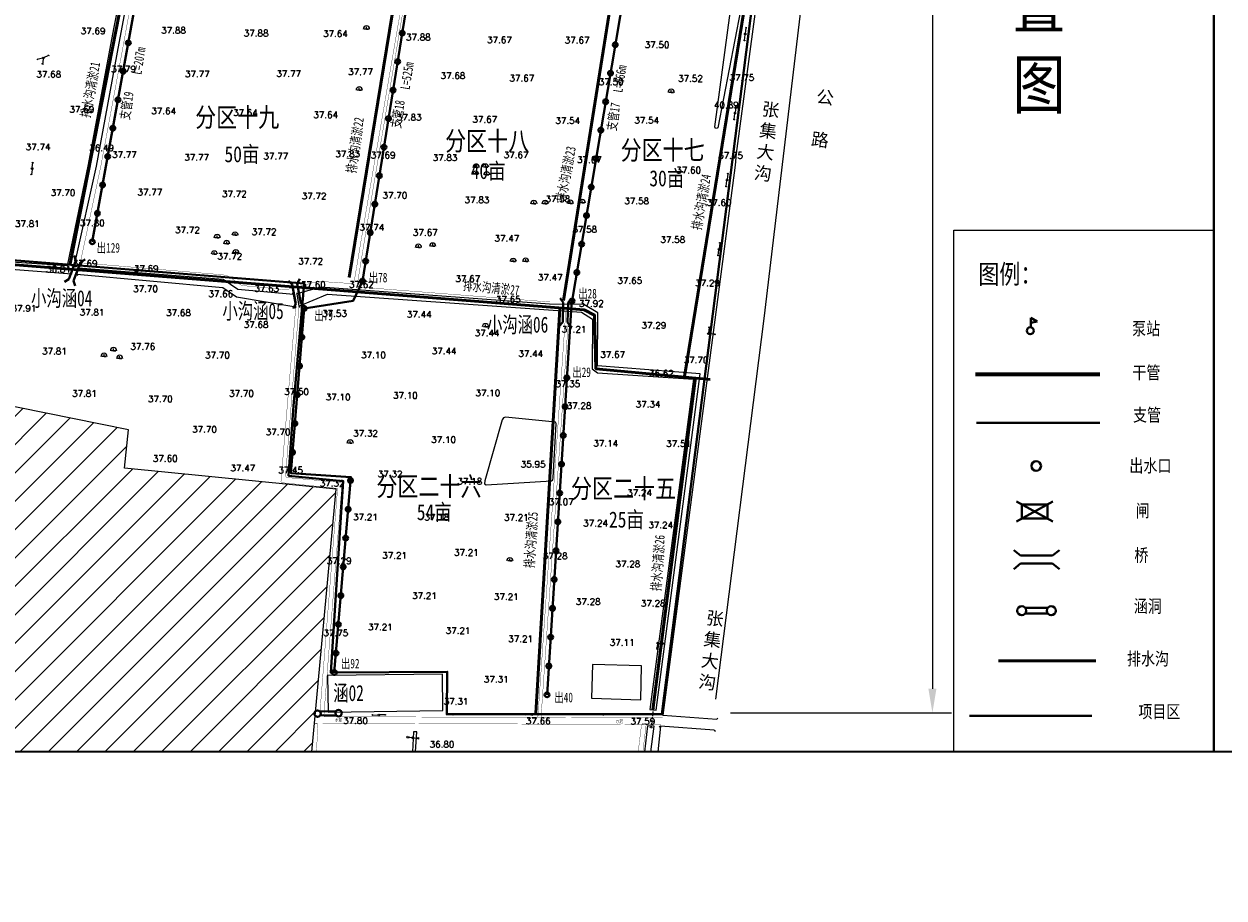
# Model space of a CAD drawing. Extents: x 464172 to 473094, y 3847158 to 3855433.
# Tile 55 of 98: x 466615 to 467363, y 3853338 to 3853882. Entities that reach past the tile are written whole.
import ezdxf
from ezdxf.enums import TextEntityAlignment as Align

# ---------------------------------------------------------------- set-up
doc = ezdxf.new("R2010")
doc.units = 0
doc.header["$PDMODE"] = 34
doc.header["$PDSIZE"] = 0.2
doc.linetypes.add('X3', pattern=[5, 4, -1])
doc.linetypes.add('X31', pattern=[1.8, 1.2, -0.6])
doc.layers.get('0').update_dxf_attribs({"linetype": 'CONTINUOUS'})
doc.layers.get('Defpoints').update_dxf_attribs({"linetype": 'CONTINUOUS'})
for name, color, linetype in [('DLDW', 8, 'CONTINUOUS'), ('DLSS', 4, 'CONTINUOUS'), ('DMTZ', 3, 'CONTINUOUS'), ('GCD', 9, 'CONTINUOUS'), ('GXYZ', 8, 'CONTINUOUS'), ('JMD', 6, 'CONTINUOUS'), ('SXSS', 5, 'CONTINUOUS'), ('排水沟', 5, 'CONTINUOUS')]:
    doc.layers.add(name, color=color, linetype=linetype)
doc.styles.get("Standard").update_dxf_attribs({"font": 'rs.shx', "bigfont": 'hztxt.shx'})
doc.linetypes.add('10411', pattern='A,2,[150,AAA.SHX,S=1,R=0,X=0,Y=1],2,[151,AAA.SHX,S=1,R=0,X=0,Y=3],1e-11', length=4)
doc.linetypes.add('10421', pattern='A,2,[150,AAA.SHX,S=0.5,R=0,X=0,Y=0.5],1e-11', length=2)
doc.linetypes.add('712B', pattern='A,4,-1,4,-1,4,-1,[167,AAA.SHX,S=0.5,R=0,X=0,Y=0],8,[168,AAA.SHX,S=0.5,R=0,X=0,Y=0],-1', length=24)
doc.linetypes.add('8352', pattern='A,1.5,[145,AAA.SHX,S=1,R=0,X=0,Y=1],1.5,-1,3,-1', length=8)
doc.dimstyles.new('ISO-25', dxfattribs={"dimtxt": 2.5, "dimasz": 2.5, "dimexe": 1.25, "dimexo": 0.625, "dimtad": 1, "dimtxsty": 'Standard', "dimcen": 2.5, "dimadec": 0, "dimazin": 0, "dimtfac": 1, "dimtmove": 0, "dimatfit": 3, "dimfxl": 1, "dimarcsym": 0})

# ---------------------------------------------------------------- blocks, each defined once
blk = doc.blocks.new('gc013b')
at = {"linetype": 'Continuous'}
blk.add_line((0.5, 0), (4, 0), dxfattribs=at)
at = {"linetype": 'Continuous', "flags": 128}
blk.add_lwpolyline([(3.39, 0.35), (4, 0), (3.39, -0.35)], dxfattribs=at)
blk = doc.blocks.new('gc170')
at = {"linetype": 'Continuous'}
blk.add_circle((0, 0), 0.5, dxfattribs=at)
blk = doc.blocks.new('gc110')
at = {"linetype": 'Continuous'}
for points in [[(0, 0), (1.35, 0), (-1.35, 0)], [(0, 0), (0, 1.4)]]:
    blk.add_lwpolyline(points, dxfattribs=at)
blk.add_arc((0, 0), 2, 0, 180, dxfattribs=at)
blk = doc.blocks.new('*U7')
at = {"linetype": 'Continuous'}
for points in [[(3.75, 0), (3.77, -0.1), (3.77, 0.1)], [(3.77, 0.1), (3.82, -0.18), (3.82, 0.18)], [(3.82, -0.18), (3.77, 0.1), (3.77, -0.1)], [(3.82, 0.18), (3.9, -0.23), (3.9, 0.23)], [(3.9, -0.23), (3.82, 0.18), (3.82, -0.18)], [(3.9, 0.23), (4, -0.25), (4, 0.25)], [(4, -0.25), (3.9, 0.23), (3.9, -0.23)], [(4, 0.25), (4.1, -0.23), (4.1, 0.23)], [(4.1, -0.23), (4, 0.25), (4, -0.25)], [(4.1, 0.23), (4.18, -0.18), (4.18, 0.18)], [(4.18, -0.18), (4.1, 0.23), (4.1, -0.23)], [(4.18, 0.18), (4.23, -0.1), (4.23, 0.1)], [(4.23, -0.1), (4.18, 0.18), (4.18, -0.18)], [(4.25, 0), (4.23, 0.1), (4.23, -0.1)]]:
    blk.add_solid(points, dxfattribs=at)
blk = doc.blocks.new('gc013c')
at = {"linetype": 'Continuous', "flags": 128}
blk.add_lwpolyline([(3.75, 0), (0.5, 0)], dxfattribs=at)
at = {"linetype": 'Continuous'}
blk.add_circle((4, 0), 0.25, dxfattribs=at)
blk.add_blockref('*U7', (0, 0), dxfattribs=at)
blk = doc.blocks.new('gc013a')
at = {"linetype": 'Continuous'}
blk.add_line((0.5, 0), (4, 0), dxfattribs=at)
at = {"linetype": 'Continuous', "flags": 128}
for points in [[(2.31, -0.4), (3, 0), (2.31, 0.4)], [(3.31, -0.4), (4, 0), (3.31, 0.4)]]:
    blk.add_lwpolyline(points, dxfattribs=at)
blk = doc.blocks.new('*D31')
at = {"color": 0, "lineweight": -2}
for p, q in [((467167.64, 3854375.41), (467193.1, 3854375.41)), ((467181.1, 3854360.41), (467181.1, 3853467.97)), ((467055.3, 3853452.97), (467193.1, 3853452.97))]:
    blk.add_line(p, q, dxfattribs=at)
at = {"color": 0, "lineweight": -3}
for points in [[(467178.6, 3854360.41), (467183.6, 3854360.41), (467181.1, 3854375.41)], [(467178.6, 3853467.97), (467183.6, 3853467.97), (467181.1, 3853452.97)]]:
    blk.add_solid(points, dxfattribs=at)
at = {"layer": 'Defpoints', "color": 0, "lineweight": -3}
for p in [(467157.64, 3854375.41), (467045.3, 3853452.97), (467181.1, 3853452.97)]:
    blk.add_point(p, dxfattribs=at)
at = {"color": 0, "lineweight": 9, "insert": (467173.1, 3853984.14), "char_height": 10, "attachment_point": 5, "rotation": 90}
blk.add_mtext('925m', dxfattribs=at)
blk = doc.blocks.new('za')
at = {"color": 1, "lineweight": 40, "flags": 128}
for points in [[(-14.16, 7.82), (14.16, -7.82)], [(-14.16, -7.82), (14.16, 7.82)], [(-9.91, 5.47), (-9.91, -5.47), (9.91, -5.47)], [(-9.91, 5.47), (-9.91, 5.47), (9.91, 5.47)], [(9.91, 5.47), (9.91, -5.47), (9.91, -5.47)]]:
    blk.add_lwpolyline(points, dxfattribs=at)
blk = doc.blocks.new('han')
at = {"color": 1, "lineweight": 40, "flags": 128}
for points in [[(-9.7, 3.2), (10.3, 3.2)], [(-9.7, -1.9), (10.3, -1.9)]]:
    blk.add_lwpolyline(points, dxfattribs=at)
at = {"color": 1, "lineweight": 40}
for centre in [(-12.8, 0.7), (13.4, 0.7)]:
    blk.add_circle(centre, 4, dxfattribs=at)
blk = doc.blocks.new('qiao')
at = {"color": 1, "lineweight": 40, "flags": 128}
for points in [[(-10.33, 2.02), (-14.5, 5.36)], [(-10.33, 2.02), (9.66, 2.02)], [(9.66, 2.02), (13.84, 5.36)], [(-10.33, -3.01), (-14.5, -6.35)], [(-10.33, -3.01), (9.66, -3.01)], [(9.66, -3.01), (13.84, -6.35)]]:
    blk.add_lwpolyline(points, dxfattribs=at)

msp = doc.modelspace()

# ---------------------------------------------------------------- hatches: boundary and pattern name
at = {"layer": 'JMD', "linetype": 'Continuous'}
h = msp.add_hatch(dxfattribs=at)
h.set_pattern_fill('ANSI31', color=8, scale=100, style=0)
h.set_pattern_definition([(45, (16759.087, -6093.658), (-8.838834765, 8.838834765), [])])
h.paths.add_polyline_path([(466343.55, 3853344.68), (466359.13, 3853344.68), (466359.13, 3853337.5), (466343.55, 3853337.5)], flags=9)
h.paths.add_polyline_path([(466756.13, 3853448.78), (466771.71, 3853448.78), (466771.71, 3853441.6), (466756.13, 3853441.6)], flags=24)
h.paths.add_polyline_path([(466672.94, 3853379.49), (466688.52, 3853379.49), (466688.52, 3853372.31), (466672.94, 3853372.31)], flags=9)
h.paths.add_polyline_path([(466477.1, 3853412.4), (466492.68, 3853412.4), (466492.68, 3853405.23), (466477.1, 3853405.23)], flags=9)
h.paths.add_polyline_path([(466236.2, 3853432.33), (466251.78, 3853432.33), (466251.78, 3853425.15), (466236.2, 3853425.15)], flags=24)
h.paths.add_polyline_path([(466343.65, 3853560.52), (466359.23, 3853560.52), (466359.23, 3853553.34), (466343.65, 3853553.34)], flags=24)
h.paths.add_polyline_path([(466606.22, 3853518.07), (466621.8, 3853518.07), (466621.8, 3853510.9), (466606.22, 3853510.9)], flags=24)
h.paths.add_polyline_path([(466727.8, 3853572.09), (466743.38, 3853572.09), (466743.38, 3853564.91), (466727.8, 3853564.91)], flags=24)
h.paths.add_polyline_path([(466500.09, 3853629.59), (466515.67, 3853629.59), (466515.67, 3853622.41), (466500.09, 3853622.41)], flags=24)
h.paths.add_polyline_path([(466299.59, 3853697.29), (466315.17, 3853697.29), (466315.17, 3853690.11), (466299.59, 3853690.11)], flags=24)
h.paths.add_polyline_path([(466206.07, 3853428.71), (466794.51, 3853428.71), (466809.61, 3853592.34), (466677.87, 3853605.42), (466680.24, 3853629.37), (466440.06, 3853677.92), (466445.19, 3853726.19), (466235.07, 3853740.86), (466212.23, 3853505.35)])

# ---------------------------------------------------------------- linework, layer by layer
at = {"color": 3, "lineweight": 40}
msp.add_line((466657.74, 3853746.6), (466692.92, 3853941.12), dxfattribs=at)
at = {"color": 1, "linetype": 'Continuous', "lineweight": 40}
for p, q in [((467242.34, 3853693.31), (467242.34, 3853699.09)), ((467242.34, 3853699.09), (467246.41, 3853696.83)), ((467246.41, 3853696.83), (467242.34, 3853696.15))]:
    msp.add_line(p, q, dxfattribs=at)
at = {"color": 1, "lineweight": 40}
for p, q in [((467036.47, 3853668.08), (467036.47, 3853668.08)), ((466809.6, 3853453.97), (466799.61, 3853453.72)), ((466809.66, 3853451.46), (466799.67, 3853451.21))]:
    msp.add_line(p, q, dxfattribs=at)
at = {"color": 7, "lineweight": 35}
for points in [[(465844.44, 3854497.91), (467356.44, 3854497.91), (467356.44, 3853428.71), (465844.44, 3853428.71)], [(467356.44, 3854497.91), (468868.44, 3854497.91), (468868.44, 3853428.71), (467356.44, 3853428.71)]]:
    msp.add_lwpolyline(points, close=True, dxfattribs=at)
at = {"color": 221, "linetype": '712B', "lineweight": 40, "ltscale": 3, "flags": 128}
msp.add_lwpolyline([(465977.55, 3853787.16), (466540.23, 3853740.56), (466789.66, 3853720.67), (466783.03, 3853644.31), (466780.04, 3853600.7), (466814.08, 3853597.39), (466806.33, 3853477.99), (466878.85, 3853478.59), (466878.68, 3853452.02), (467012.59, 3853452.16), (467130.12, 3854375.65), (466000.49, 3854395.61), (465986.85, 3854189.06), (465983.63, 3853992.83), (465977.55, 3853787.16)], close=True, dxfattribs=at)
at = {"color": 3, "lineweight": 40, "flags": 128}
for points in [[(466808.5, 3853478.06), (466818.81, 3853599.93), (466781.45, 3853602.44), (466789.72, 3853705.04), (466820.32, 3853709.87), (466826.06, 3853722.02), (466858.9, 3853927.17)], [(466991.5, 3853916.76), (466956.24, 3853707.46), (466941.04, 3853464.2)], [(467208.65, 3853633.8), (467285.41, 3853633.8)]]:
    msp.add_lwpolyline(points, dxfattribs=at)
at = {"color": 0, "flags": 128}
msp.add_lwpolyline([(467194.51, 3853428.71), (467194.51, 3853753.78), (467356.44, 3853753.78)], dxfattribs=at)
at = {"color": 1, "linetype": 'Continuous', "lineweight": 70, "flags": 128}
msp.add_lwpolyline([(467207.85, 3853664.14), (467285.45, 3853664.14)], dxfattribs=at)
at = {"color": 221, "linetype": '712B', "lineweight": 40, "ltscale": 3, "flags": 128}
msp.add_lwpolyline([(467204.27, 3853451.17), (467280.34, 3853451.17)], dxfattribs=at)
at = {"color": 3, "lineweight": 40}
for centre, radius in [((466850.82, 3853876.69), 1.5), ((466680.16, 3853870.59), 1.5), ((466983.53, 3853869.43), 1.5), ((466847.97, 3853858.92), 1.5), ((466676.96, 3853852.88), 1.5), ((466980.54, 3853851.68), 1.5), ((466673.76, 3853835.17), 1.5), ((466845.13, 3853841.14), 1.5), ((466977.55, 3853833.93), 1.5), ((466842.28, 3853823.37), 1.5), ((466670.55, 3853817.45), 1.5), ((466974.56, 3853816.18), 1.5), ((466839.44, 3853805.59), 1.5), ((466667.35, 3853799.74), 1.5), ((466971.57, 3853798.43), 1.5), ((466971.57, 3853798.43), 1.5), ((466664.15, 3853782.03), 1.5), ((466836.59, 3853787.82), 1.5), ((466968.58, 3853780.68), 1.5), ((466833.74, 3853770.05), 1.5), ((466660.94, 3853764.32), 1.5), ((466965.59, 3853762.93), 1.5), ((466830.9, 3853752.27), 1.5), ((466657.74, 3853746.6), 1.5), ((466962.6, 3853745.18), 1.5), ((466828.05, 3853734.5), 1.5), ((466826.06, 3853722.02), 1.5), ((466959.61, 3853727.43), 1.5), ((466956.62, 3853709.68), 1.5), ((466789.72, 3853705.04), 1.5), ((466788.28, 3853687.1), 1.5), ((466786.83, 3853669.16), 1.5), ((466953.39, 3853661.81), 1.5), ((466785.38, 3853651.22), 1.5), ((466952.27, 3853643.85), 1.5), ((466783.94, 3853633.27), 1.5), ((466951.14, 3853625.88), 1.5), ((466782.49, 3853615.33), 1.5), ((466950.02, 3853607.92), 1.5), ((467245.78, 3853606.83), 3), ((466818.62, 3853597.77), 1.5), ((466948.9, 3853589.95), 1.5), ((466817.11, 3853579.83), 1.5), ((466947.78, 3853571.99), 1.5), ((466815.59, 3853561.9), 1.5), ((466946.65, 3853554.02), 1.5), ((466814.07, 3853543.96), 1.5), ((466945.53, 3853536.06), 1.5), ((466812.55, 3853526.03), 1.5), ((466944.41, 3853518.09), 1.5), ((466811.04, 3853508.09), 1.5), ((466943.28, 3853500.13), 1.5), ((466809.52, 3853490.15), 1.5), ((466808.5, 3853478.06), 1.5), ((466942.16, 3853482.16), 1.5), ((466941.04, 3853464.2), 1.5)]:
    msp.add_circle(centre, radius, dxfattribs=at)
at = {"color": 1, "linetype": 'Continuous', "lineweight": 40}
msp.add_circle((467242.09, 3853691.14), 2.19, dxfattribs=at)
at = {"color": 1, "lineweight": 40}
for centre, start_param, end_param in [((466798.08, 3853452.42), 2.381312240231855, 8.664497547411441), ((466811.19, 3853452.75), 2.381312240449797, 8.664497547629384)]:
    msp.add_ellipse(centre, major_axis=(1.41, 1.41), ratio=1, start_param=start_param, end_param=end_param, dxfattribs=at)
at = {"layer": 'DLSS', "color": 8, "linetype": 'Continuous'}
for p, q in [((466645.85, 3853730.25), (466645.32, 3853731.09)), ((466645.04, 3853726.6), (466644.2, 3853726.06)), ((466648.04, 3853726.51), (466648.58, 3853725.66)), ((466648.86, 3853730.15), (466649.7, 3853730.69)), ((466783.11, 3853713.69), (466782.29, 3853714.26)), ((466785.09, 3853714.05), (466785.66, 3853714.88)), ((466784.51, 3853706.03), (466783.94, 3853705.2)), ((466786.49, 3853706.39), (466787.31, 3853705.82)), ((467013.24, 3853451.4), (467012.59, 3853452.16)), ((467046.78, 3853448.92), (467047.53, 3853449.57)), ((467011.71, 3853444.68), (467010.95, 3853444.02)), ((467045.25, 3853442.19), (467045.9, 3853441.43))]:
    msp.add_line(p, q, dxfattribs=at)
at = {"layer": 'DLSS', "color": 8, "linetype": 'X3', "const_width": 0.2}
for points in [[(466688.07, 3853930.05), (466677.2, 3853869.93), (466663.03, 3853793.63), (466650.27, 3853733.54)], [(466942.78, 3853709.07), (466823.76, 3853718.39), (466823.04, 3853719.26), (466822.93, 3853720.68), (466828.59, 3853755.32), (466855.61, 3853916.22)], [(466819.86, 3853720.52), (466797.95, 3853722), (466796.62, 3853721.4), (466779.49, 3853716.95), (466777.67, 3853716.78), (466751.17, 3853719.31), (466750.17, 3853719.78), (466743.02, 3853724.85), (466740.89, 3853725.72), (466737.75, 3853726.12), (466650.27, 3853733.54), (466650.27, 3853733.54)], [(467013.15, 3853450.01), (466802.59, 3853450.48), (466802.16, 3853450.65), (466801.99, 3853451.08), (466813.07, 3853593.01), (466813.22, 3853595.4), (466813.1, 3853596.2), (466812.56, 3853596.56), (466779.05, 3853599.62), (466778.52, 3853599.92), (466778.15, 3853600.71), (466786.49, 3853706.39)], [(466937.31, 3853450.18), (466954.69, 3853703.22)], [(466801.34, 3853446.31), (466802.24, 3853446.38), (466802.24, 3853446.38)], [(467002.79, 3853445.73), (467000.72, 3853428.71)]]:
    msp.add_lwpolyline(points, dxfattribs=at)
at = {"layer": 'DLSS', "color": 8, "linetype": 'Continuous', "const_width": 0.2}
for points in [[(466854.21, 3853916.63), (466826.52, 3853755.23), (466820.77, 3853721.08), (466819.86, 3853720.52)], [(466796.76, 3853450.71), (466798.47, 3853450.66), (466798.96, 3853450.79), (466799.41, 3853451.37), (466810.51, 3853592.21), (466810.4, 3853592.63), (466809.93, 3853592.92), (466775.59, 3853596.44), (466775.26, 3853597.15), (466775.39, 3853598.43), (466779.78, 3853651.06), (466784.51, 3853706.03)], [(466935.33, 3853450.18), (466952.72, 3853703.36)], [(466796.53, 3853450.57), (466796.88, 3853450.57)], [(466796.14, 3853446.4), (466798.03, 3853446.39)], [(466796.3, 3853446.46), (466797.28, 3853446.44), (466798.03, 3853446.38), (466798.29, 3853445.86), (466797.41, 3853428.71)], [(466802.24, 3853446.38), (467012.02, 3853445.7)], [(466999.91, 3853445.74), (466997.83, 3853428.71)]]:
    msp.add_lwpolyline(points, dxfattribs=at)
at = {"layer": 'DLSS', "color": 8, "linetype": 'Continuous'}
for points in [[(466645.04, 3853726.6), (466645.85, 3853730.25)], [(466648.86, 3853730.15), (466648.04, 3853726.51)], [(466784.51, 3853706.03), (466783.11, 3853713.69)], [(466785.09, 3853714.05), (466786.49, 3853706.39)], [(467013.24, 3853451.4), (467046.78, 3853448.92)], [(467045.25, 3853442.19), (467011.71, 3853444.68)]]:
    msp.add_lwpolyline(points, dxfattribs=at)
at = {"layer": 'DMTZ', "color": 8, "linetype": '10411'}
for points in [[(467100.53, 3854120.72), (467096.86, 3854098.64), (467085.94, 3854003.35), (467058.83, 3853801.67), (467058.24, 3853794.46), (467013.24, 3853451.4)], [(467011.71, 3853444.68), (467010.03, 3853428.71)]]:
    msp.add_lwpolyline(points, dxfattribs=at)
at = {"layer": 'DMTZ', "color": 8, "linetype": '10421'}
for points in [[(467055.21, 3853889.34), (467055.52, 3853890.06), (467056.12, 3853890.5), (467060.43, 3853891.39), (467061.17, 3853891.34), (467061.59, 3853890.84), (467047.33, 3853817.72), (467047.01, 3853817.35), (467046.04, 3853817.32), (467045.76, 3853817.62), (467045.63, 3853818.28)], [(466946.72, 3853633.23), (466946.2, 3853634.18), (466915.13, 3853637.17), (466913.91, 3853636.78), (466913.03, 3853635.51), (466902.26, 3853597.51), (466902, 3853595.75), (466903.06, 3853595.11), (466943.88, 3853597.63), (466944.55, 3853598.24), (466944.83, 3853599.48)]]:
    msp.add_lwpolyline(points, close=True, dxfattribs=at)
at = {"layer": 'JMD', "color": 8, "linetype": 'Continuous', "flags": 128}
msp.add_lwpolyline([(466794.51, 3853428.71), (466809.61, 3853592.34), (466677.87, 3853605.42), (466680.24, 3853629.37), (466440.06, 3853677.92), (466445.19, 3853726.19), (466235.07, 3853740.86), (466212.23, 3853505.35), (466206.07, 3853428.71)], dxfattribs=at)
for points in [[(466804.63, 3853453.46), (466876.11, 3853454.39), (466875.81, 3853477.1), (466804.34, 3853476.16)], [(466968.66, 3853462), (466999.37, 3853461.12), (466999.98, 3853482.23), (466969.26, 3853483.12)]]:
    msp.add_lwpolyline(points, close=True, dxfattribs=at)
at = {"layer": 'SXSS', "color": 8, "linetype": 'Continuous'}
for p, q in [((467007.18, 3853455.55), (467006.55, 3853456.33)), ((467007.18, 3853455.55), (467007.96, 3853456.17)), ((467005.93, 3853444.25), (467005.15, 3853443.63)), ((467005.93, 3853444.25), (467006.56, 3853443.47))]:
    msp.add_line(p, q, dxfattribs=at)
at = {"layer": 'SXSS', "color": 8, "linetype": '8352'}
for points in [[(467159, 3854359.6), (467144.62, 3854227.37), (467133.18, 3854143.71), (467120.2, 3854032.4), (467100.2, 3853901.28), (467076.03, 3853698.86), (467045.92, 3853461.5)], [(466202.56, 3853968.18), (466430.45, 3853950.05), (466679.71, 3853931.31), (466680.77, 3853930.99), (466681.02, 3853930.02), (466671.02, 3853879.37), (466655.11, 3853794.71), (466642.18, 3853731.65), (466610.57, 3853733.66), (466541.1, 3853738.36)], [(466645.85, 3853730.25), (466645.85, 3853730.25), (466647.21, 3853734.66), (466660.37, 3853793.81), (466674.54, 3853870.46), (466685.72, 3853930.3)], [(466539.59, 3853734.77), (466645.04, 3853726.6)], [(466648.04, 3853726.51), (466739.01, 3853718.12), (466747.51, 3853712.35), (466784.51, 3853706.03)], [(466783.11, 3853713.69), (466748.35, 3853716.79), (466739.2, 3853723.17), (466648.86, 3853730.15)], [(466786.49, 3853706.39), (466804.31, 3853713.88), (466962.59, 3853702.66), (466969.43, 3853698.34), (466969.18, 3853667.38), (466972.48, 3853664.91), (467032.18, 3853661.04), (467005.04, 3853454.98), (467008.95, 3853454.65), (467036.47, 3853664.24), (466972.57, 3853669.2), (466972.75, 3853702.25), (466963.87, 3853707.46), (466942.47, 3853707.71), (466800.11, 3853718.26), (466785.09, 3853714.05)], [(466857.88, 3853441.18), (466857.21, 3853428.71)], [(466859.16, 3853428.71), (466859.84, 3853441.11), (466857.88, 3853441.18)], [(467005.67, 3853428.71), (467007.69, 3853444.62), (467003.72, 3853444.85), (467001.85, 3853428.71)]]:
    msp.add_lwpolyline(points, dxfattribs=at)
at = {"layer": 'SXSS', "color": 8, "linetype": 'X31', "flags": 128}
msp.add_lwpolyline([(467007.18, 3853455.55), (467005.93, 3853444.25)], dxfattribs=at)
at = {"layer": '排水沟', "linetype": 'Continuous', "lineweight": 50, "flags": 128}
for points in [[(466683.51, 3853934.11), (466643.9, 3853732.82)], [(466850, 3853921.48), (466817.83, 3853724.38)], [(466983.35, 3853911.37), (466951.26, 3853709.96)], [(467058.21, 3853905.69), (467063.79, 3853891.41), (467026.77, 3853662.55)], [(465979.62, 3853779.38), (466223.47, 3853762.83), (466964.09, 3853704.1), (466970.64, 3853700.77), (466971.5, 3853667.4), (467042.73, 3853660.79)], [(466948.91, 3853704.85), (466934.13, 3853452.69)], [(467006.99, 3853454.81), (467033.47, 3853661.97), (467033.47, 3853661.97)], [(467222.23, 3853485.3), (467282.99, 3853485.3)]]:
    msp.add_lwpolyline(points, dxfattribs=at)

# ---------------------------------------------------------------- block references
at = {"color": 3, "lineweight": -3, "zscale": 0.616}
for p, xscale, yscale, rotation in [((466646.98, 3853728.3), 0.6160000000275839, 0.6160000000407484, 249.4744865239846), ((466785.29, 3853714.07), 0.6160000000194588, 0.6159999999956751, 280.0461806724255), ((466952.82, 3853702.36), 0.6160000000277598, 0.6160000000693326, 268.091093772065)]:
    msp.add_blockref('qiao', p, dxfattribs=dict(at, xscale=xscale, yscale=yscale, rotation=rotation))
at = {"color": 3, "lineweight": -3}
for name, p, xscale, yscale, zscale in [('za', (467244.84, 3853578.46), 0.7999999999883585, 0.7999999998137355, 0.8), ('han', (467245.76, 3853516.1), 0.7000000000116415, 0.7000000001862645, 0.7)]:
    msp.add_blockref(name, p, dxfattribs=dict(at, xscale=xscale, yscale=yscale, zscale=zscale))
msp.add_blockref('qiao', (467246.35, 3853548.96), dxfattribs=at)
at = {"layer": 'DLDW', "color": 8, "linetype": 'Continuous'}
for p in [(466828.52, 3853879.24), (466824.06, 3853841.14), (467018.4, 3853839.65), (466896.85, 3853792.97), (466902.72, 3853793.04), (466896.58, 3853788.65), (466903.46, 3853788.25), (466932.79, 3853770.35), (466939.83, 3853770.29), (466955.51, 3853770.54), (466962.99, 3853770.93), (466735.49, 3853749.07), (466741.45, 3853745.31), (466746.67, 3853750.63), (466733.75, 3853738.82), (466747.13, 3853739.63), (466860.89, 3853743.1), (466869.79, 3853743.83), (466919.98, 3853734.21), (466927.73, 3853734.33), (466902.71, 3853693.52), (466670.99, 3853678.7), (466665.04, 3853675.07), (466674.77, 3853673.92), (466818.37, 3853621.13), (466917.88, 3853547.62)]:
    msp.add_blockref('gc110', p, dxfattribs=at)
at = {"layer": 'GXYZ', "color": 8, "linetype": 'Continuous'}
for name, p, rotation in [('gc013c', (467064.5, 3853876.09), 262.8516033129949), ('gc013c', (467064.5, 3853876.09), 82.85160331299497), ('gc013b', (466627.2, 3853861.18), 194.9684088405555), ('gc013b', (466627.2, 3853861.18), 264.2532857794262), ('gc013b', (466627.2, 3853861.18), 27.02165449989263), ('gc013c', (467058.17, 3853826.84), 82.85160331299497), ('gc013c', (467058.17, 3853826.84), 262.8516033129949), ('gc013b', (466620.26, 3853792.24), 263.7897660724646), ('gc013b', (466620.26, 3853792.24), 84.25328577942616), ('gc013c', (467053.14, 3853785.08), 262.8516033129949), ('gc013c', (467053.14, 3853785.08), 82.85160331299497), ('gc013c', (467048.19, 3853741.96), 82.85160331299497), ('gc013c', (467048.19, 3853741.96), 262.8516033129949), ('gc013c', (467041.52, 3853689.27), 82.85160331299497), ('gc013c', (467041.52, 3853689.27), 354.8120468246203), ('gc013a', (467009.92, 3853496.44), 263.1478859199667), ('gc013a', (467009.92, 3853496.44), 354.7495080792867), ('gc013c', (466836.23, 3853451.62), 180.4369103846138), ('gc013c', (466836.23, 3853451.62), 0.4369103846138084), ('gc013c', (466882.52, 3853451.97), 180.4369103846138), ('gc013c', (466882.52, 3853451.97), 359.8106395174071), ('gc013c', (466931.54, 3853451.81), 179.8106395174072), ('gc013c', (466931.54, 3853451.81), 0.1364121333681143), ('gc013c', (466976.06, 3853451.91), 180.1364121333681), ('gc013c', (466976.06, 3853451.91), 0.1364121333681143), ('gc013a', (466857.43, 3853437.39), 174.0572699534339), ('gc013a', (466857.43, 3853437.39), 354.0572699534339)]:
    msp.add_blockref(name, p, dxfattribs=dict(at, rotation=rotation))
for p in [(467064.5, 3853876.09), (466627.2, 3853861.18), (466627.2, 3853861.18), (467058.17, 3853826.84), (466620.26, 3853792.24), (467053.14, 3853785.08), (467048.19, 3853741.96), (467041.52, 3853689.27), (467009.92, 3853496.44), (466836.23, 3853451.62), (466882.52, 3853451.97), (466931.54, 3853451.81), (466976.06, 3853451.91), (466857.43, 3853437.39)]:
    msp.add_blockref('gc170', p, dxfattribs=at)

# ---------------------------------------------------------------- texts
at = {"color": 1, "linetype": 'Continuous', "lineweight": 50, "attachment_point": 1}
for s, insert, char_height in [('{\\fSimSun|b0|i0|c134|p2;\\W0.8;\\P\\P工\\P程\\P布\\P置\\P图}', (467231.15, 3854159.79), 30), ('{\\fSimSun|b0|i0|c134|p2;\\W0.8;分区十九}', (466721.8, 3853830.22, -37.52), 12), ('{\\fSimSun|b0|i0|c134|p2;\\W0.8;分区十八}', (466877.53, 3853815.46, -75.06), 12), ('{\\fSimSun|b0|i0|c134|p2;\\W0.8;50亩}', (466740.09, 3853806.2, 37.66), 10), ('{\\fSimSun|b0|i0|c134|p2;\\W0.8;分区十七}', (466986.88, 3853809.75, -37.52), 12), ('{\\fSimSun|b0|i0|c134|p2;\\W0.8;40亩}', (466893.44, 3853795.75, 37.66), 10), ('{\\fSimSun|b0|i0|c134|p2;\\W0.8;30亩}', (467004.76, 3853791.17, 37.66), 10), ('{\\fSimSun|b0|i0|c134|p2;\\W0.8;图例：}', (467209.71, 3853732.44), 12), ('{\\fSimHei|b0|i0|c134|p2;\\W0.7;小沟涵04}', (466619.6, 3853716.42, -37.65), 10), ('{\\fSimHei|b0|i0|c134|p2;\\W0.7;小沟涵05}', (466738.83, 3853708.43, -37.65), 10), ('{\\fSimHei|b0|i0|c134|p2;\\W0.7;小沟涵06}', (466903.63, 3853699.96, -0.21), 10), ('{\\fSimSun|b0|i0|c134|p2;\\W0.8;泵站}', (467305.53, 3853696.49), 8), ('{\\fSimSun|b0|i0|c134|p2;\\W0.8;干管}', (467305.69, 3853669.03), 8), ('{\\fSimSun|b0|i0|c134|p2;\\W0.8;支管}', (467306.08, 3853642.65), 8), ('{\\fSimSun|b0|i0|c134|p2;\\W0.8;出水口}', (467303.81, 3853610.98), 8), ('{\\fSimSun|b0|i0|c134|p2;\\W0.8;分区二十六}', (466834.73, 3853600.1, -0.62), 12), ('{\\fSimSun|b0|i0|c134|p2;\\W0.8;分区二十五}', (466955.93, 3853598.8, -37.52), 12), ('{\\fSimSun|b0|i0|c134|p2;\\W0.8;54亩}', (466859.89, 3853583.08, 37.66), 10), ('{\\fSimSun|b0|i0|c134|p2;\\W0.8;闸}', (467307.69, 3853582.95), 8), ('{\\fSimSun|b0|i0|c134|p2;\\W0.8;25亩}', (466979.61, 3853578.43, 37.66), 10), ('{\\fSimSun|b0|i0|c134|p2;\\W0.8;桥}', (467306.95, 3853555.22), 8), ('{\\fSimSun|b0|i0|c134|p2;\\W0.8;涵洞}', (467306.58, 3853523.44), 8), ('{\\fSimSun|b0|i0|c134|p2;\\W0.8;排水沟}', (467302.32, 3853490.68), 8), ('{\\fSimHei|b0|i0|c134|p2;\\W0.7;涵02}', (466807.83, 3853470.31, 0.84), 10), ('{\\fSimSun|b0|i0|c134|p2;\\W0.8;项目区}', (467309.42, 3853457.75), 8)]:
    msp.add_mtext(s, dxfattribs=dict(at, insert=insert, char_height=char_height))
at = {"color": 3, "lineweight": 40, "char_height": 6, "width": 34.7286, "attachment_point": 1, "rotation": 80.88001}
for s, insert in [('{\\fSimHei|b0|i0|c134|p2;\\W0.7;L=207m}', (466682.36, 3853851.42)), ('{\\fSimHei|b0|i0|c134|p2;\\W0.7;L=525m}', (466849.46, 3853842.07)), ('{\\fSimHei|b0|i0|c134|p2;\\W0.7;L=466m}', (466981.99, 3853840.24)), ('{\\fSimHei|b0|i0|c134|p2;\\W0.7;支管19}', (466674.84, 3853823.3, -37.45)), ('{\\fSimHei|b0|i0|c134|p2;\\W0.7;支管18}', (466843.77, 3853817.99)), ('{\\fSimHei|b0|i0|c134|p2;\\W0.7;支管17}', (466978.09, 3853816.42))]:
    msp.add_mtext(s, dxfattribs=dict(at, insert=insert))
at = {"color": 8, "linetype": 'Continuous', "char_height": 8, "width": 4.4953, "attachment_point": 1, "rotation": 353.16015}
for s, insert in [('{\\fSimHei|b0|i0|c134|p2;公\\P\\P路}', (467109.38, 3853841.28)), ('{\\fSimHei|b0|i0|c134|p2;张\\P集\\P大\\P沟}', (467075.4, 3853833.6)), ('{\\fSimHei|b0|i0|c134|p2;张\\P集\\P大\\P沟}', (467040.73, 3853516.39))]:
    msp.add_mtext(s, dxfattribs=dict(at, insert=insert))
at = {"color": 7, "linetype": 'Continuous', "lineweight": 50, "insert": (465890.36, 3853749.45), "char_height": 12, "width": 283.64, "attachment_point": 1}
msp.add_mtext('{\\fSimSun|b0|i0|c134|p2;\\W0.8;说明：\\P\\H0.8333x;    图中单位以米计，高程采用国家85高程系。\\P    1、朱洼示范方项目区位于首羡镇耿李庄大沟南侧、朱洼村北侧、张集大沟西侧迭路村东侧。项目区内实施低压管道灌溉，面积1120亩。\\P    2、灌溉系统建设内容包括干管DN315 加筋聚乙烯（PE）管2400m，支管DN250 加筋聚乙烯（PE）管3169m，DN200 加筋聚乙烯（PE）管2952m,DN75出水口（给水栓）302个，配套水泵、机房及各类连接管件、阀门等。\\P    3、为满足生产生活要求，示范方内清淤排水沟共29条，总长8866m，新建配套设施：中沟节制闸1座(\\W0.7;朱洼北中沟节制闸\\W0.8;)，8米长￠120涵闸1座(朱洼北1号涵闸)，中沟桥1座（朱洼北9号桥）,小沟桥8座(\\W0.7;朱洼北1号桥\\W0.8;-\\W0.7;朱洼北8号\\W0.8;)，小沟涵6个(小沟涵01～06),4米长￠80过路涵12个(涵01～12)。}', dxfattribs=at)
at = {"color": 3, "lineweight": 40, "char_height": 6, "width": 34.7286, "attachment_point": 1}
for s, insert in [('{\\fSimHei|b0|i0|c134|p2;\\W0.7;出129}', (466660.49, 3853745.87)), ('{\\fSimHei|b0|i0|c134|p2;\\W0.7;出78}', (466829.95, 3853727.31)), ('{\\fSimHei|b0|i0|c134|p2;\\W0.7;出28}', (466960.44, 3853717.26)), ('{\\fSimHei|b0|i0|c134|p2;\\W0.7;出79}', (466796, 3853703.61)), ('{\\fSimHei|b0|i0|c134|p2;\\W0.7;出29}', (466956.74, 3853668.29)), ('{\\fSimHei|b0|i0|c134|p2;\\W0.7;出92}', (466812.61, 3853486.67)), ('{\\fSimHei|b0|i0|c134|p2;\\W0.7;出40}', (466945.57, 3853465.55))]:
    msp.add_mtext(s, dxfattribs=dict(at, insert=insert))
at = {"layer": 'DLSS', "color": 8, "linetype": 'Continuous', "width": 0.8}
for p in [(466811.12, 3853448.51), (466986.09, 3853447.68)]:
    msp.add_text('水泥', height=2, dxfattribs=at).set_placement(p, align=Align.MIDDLE)
at = {"layer": 'GCD', "color": 8, "linetype": 'Continuous'}
for s, p in [('37.69', (466658.25, 3853878.01, 37.69)), ('37.88', (466708.35, 3853878.37, 37.88)), ('37.88', (466759.81, 3853876.66, 37.88)), ('37.64', (466809.18, 3853876.28, 37.64)), ('37.88', (466860.85, 3853874.16, 37.88)), ('37.67', (466911.4, 3853872.45, 37.67)), ('37.67', (466959.81, 3853872.26, 37.67)), ('37.50', (467009.56, 3853869.41, 37.5)), ('37.68', (466630.61, 3853851.01, 37.68)), ('37.79', (466677.22, 3853854.24, 37.79)), ('37.77', (466723.17, 3853851.23, 37.77)), ('37.77', (466780.1, 3853851.44, 37.77)), ('37.77', (466824.87, 3853852.58, 37.77)), ('37.68', (466882.43, 3853850.11, 37.68)), ('37.67', (466925.35, 3853848.58, 37.67)), ('37.52', (467030.39, 3853848.4, 37.52)), ('37.75', (467062.41, 3853848.97, 37.75)), ('37.50', (466981.02, 3853846.31, 37.5)), ('37.69', (466651.17, 3853829.1, 37.69)), ('37.64', (466702.2, 3853828.13, 37.64)), ('37.64', (466753.13, 3853827.06, 37.64)), ('37.64', (466803.14, 3853825.73, 37.64)), ('40.89', (467052.74, 3853831.8, 40.89)), ('37.83', (466855.17, 3853824.21, 37.83)), ('37.67', (466902.27, 3853822.87, 37.67)), ('37.54', (466953.94, 3853822.11, 37.54)), ('37.54', (467003.13, 3853822.31, 37.54)), ('37.74', (466624.03, 3853805.74, 37.74)), ('36.49', (466663.56, 3853805.12, 36.49)), ('37.77', (466677.74, 3853800.9, 37.77)), ('37.77', (466722.76, 3853799.2, 37.77)), ('37.77', (466772.08, 3853799.99, 37.77)), ('37.83', (466816.83, 3853801.3, 37.83)), ('37.69', (466838.91, 3853800.6, 37.69)), ('37.83', (466877.47, 3853799, 37.83)), ('37.67', (466921.77, 3853800.72, 37.67)), ('37.67', (466967.4, 3853797.72, 37.67)), ('37.75', (467055.35, 3853800.41, 37.75)), ('37.60', (467029.24, 3853791.26, 37.6)), ('37.70', (466639.5, 3853777.18, 37.7)), ('37.77', (466693.65, 3853777.53, 37.77)), ('37.72', (466746.22, 3853776.46, 37.72)), ('37.72', (466795.9, 3853775.08, 37.72)), ('37.70', (466846.28, 3853775.53, 37.7)), ('37.58', (466947.79, 3853773.26, 37.58)), ('37.83', (466897.38, 3853772.71, 37.83)), ('37.58', (466996.89, 3853772.03, 37.58)), ('37.60', (467048.25, 3853771, 37.6)), ('37.80', (466657.76, 3853758.31, 37.8)), ('37.81', (466617.26, 3853757.82, 37.81)), ('37.72', (466717.02, 3853753.96, 37.72)), ('37.72', (466764.75, 3853752.81, 37.72)), ('37.74', (466831.92, 3853755.57, 37.74)), ('37.67', (466865.18, 3853752.4, 37.67)), ('37.58', (466964.5, 3853754.3, 37.58)), ('37.47', (466916.03, 3853748.74, 37.47)), ('37.58', (467019.37, 3853747.91, 37.58)), ('37.72', (466743.37, 3853737.57, 37.72)), ('36.81', (466636.68, 3853729.49, 36.81)), ('37.69', (466653.29, 3853733.05, 37.69)), ('37.69', (466691.34, 3853729.89, 37.69)), ('37.72', (466793.76, 3853734.48, 37.72)), ('37.67', (466891.66, 3853723.53, 37.67)), ('37.47', (466943.05, 3853724.41, 37.47)), ('37.65', (466992.56, 3853722.35, 37.65)), ('37.29', (467041.04, 3853720.88, 37.29)), ('37.70', (466690.91, 3853717.27, 37.7)), ('37.66', (466737.77, 3853714.17, 37.66)), ('37.63', (466766.37, 3853717.45, 37.63)), ('37.60', (466795.42, 3853719.82, 37.6)), ('37.62', (466825.35, 3853719.96, 37.62)), ('37.65', (466916.88, 3853710.75, 37.65)), ('37.92', (466968.63, 3853708.13, 37.92)), ('37.91', (466615.14, 3853705.1, 37.91)), ('37.81', (466657.61, 3853702.64, 37.81)), ('37.68', (466711.41, 3853702.34, 37.68)), ('37.53', (466808.63, 3853701.91, 37.53)), ('37.44', (466861.4, 3853701.36, 37.44)), ('37.68', (466759.77, 3853694.91, 37.68)), ('37.21', (466957.84, 3853692.04, 37.21)), ('37.29', (467007.62, 3853694.5, 37.29)), ('37.44', (466903.68, 3853689.72, 37.44)), ('37.81', (466634.15, 3853678.39, 37.81)), ('37.76', (466689.19, 3853681.3, 37.76)), ('37.44', (466876.94, 3853678.48, 37.44)), ('37.44', (466930.88, 3853676.89, 37.44)), ('37.67', (466981.92, 3853676.29, 37.67)), ('37.70', (466735.71, 3853675.89, 37.7)), ('37.10', (466832.89, 3853675.96, 37.1)), ('37.70', (467033.84, 3853672.86, 37.7)), ('36.62', (467012.3, 3853664.58, 36.62)), ('37.35', (466953.94, 3853658.06, 37.35)), ('37.81', (466652.85, 3853652.04, 37.81)), ('37.70', (466700.12, 3853648.62, 37.7)), ('37.70', (466750.66, 3853652.04, 37.7)), ('37.50', (466785.01, 3853653.14, 37.5)), ('37.10', (466810.93, 3853649.78, 37.1)), ('37.10', (466852.76, 3853650.81, 37.1)), ('37.10', (466904.19, 3853652.36, 37.1)), ('37.28', (466960.96, 3853644.37, 37.28)), ('37.34', (467004.01, 3853645.32, 37.34)), ('37.70', (466727.63, 3853629.64, 37.7)), ('37.70', (466773.49, 3853628, 37.7)), ('37.32', (466828, 3853627.17, 37.32)), ('37.10', (466876.6, 3853623.24, 37.1)), ('37.14', (466977.57, 3853620.95, 37.14)), ('37.51', (467022.98, 3853620.8, 37.51)), ('37.60', (466703.2, 3853611.5, 37.6)), ('37.47', (466751.5, 3853605.52, 37.47)), ('37.45', (466781.32, 3853604.21, 37.45)), ('37.32', (466843.24, 3853601.84, 37.32)), ('35.95', (466932.39, 3853607.93, 35.95)), ('37.32', (466807.16, 3853596, 37.32)), ('37.18', (466892.91, 3853597.26, 37.18)), ('37.24', (466998.67, 3853590.21, 37.24)), ('37.07', (466949.87, 3853584.47, 37.07)), ('37.21', (466827.91, 3853574.99, 37.21)), ('37.18', (466872.35, 3853574.89, 37.18)), ('37.21', (466921.92, 3853574.71, 37.21)), ('37.24', (466971.29, 3853571.16, 37.24)), ('37.24', (467011.84, 3853570.01, 37.24)), ('37.21', (466846.09, 3853551.07, 37.21)), ('37.21', (466890.76, 3853552.88, 37.21)), ('37.28', (466946.1, 3853550.73, 37.28)), ('37.29', (466811.57, 3853547.72, 37.29)), ('37.28', (466991.41, 3853545.72, 37.28)), ('37.21', (466864.67, 3853525.95, 37.21)), ('37.21', (466915.66, 3853525.32, 37.21)), ('37.28', (466966.7, 3853522.28, 37.28)), ('37.28', (467007.19, 3853521.17, 37.28)), ('37.21', (466837.19, 3853506.4, 37.21)), ('37.21', (466885.62, 3853504.22, 37.21)), ('37.75', (466809.45, 3853502.75, 37.75)), ('37.21', (466924.58, 3853499.08, 37.21)), ('37.11', (466987.85, 3853496.81, 37.11)), ('37.31', (466909.41, 3853473.87, 37.31)), ('37.31', (466884.35, 3853460.05, 37.31)), ('37.80', (466821.71, 3853448.04, 37.8)), ('37.66', (466935.57, 3853447.8, 37.66)), ('37.59', (467000.69, 3853447.62, 37.59)), ('36.80', (466875.59, 3853433.25, 36.8))]:
    msp.add_text(s, height=4, dxfattribs=at).set_placement(p, align=Align.MIDDLE)
at = {"layer": '排水沟', "linetype": 'Continuous', "lineweight": 50, "char_height": 6, "width": 74.094, "attachment_point": 1}
for s, insert, rotation in [('{\\fSimHei|b0|i0|c134|p2;\\W0.7;排水沟清淤21}', (466650.3, 3853824.67, 75.15), 79.33711), ('{\\fSimHei|b0|i0|c134|p2;\\W0.7;排水沟清淤22}', (466815.79, 3853789.85, 75.15), 81.42863), ('{\\fSimHei|b0|i0|c134|p2;\\W0.7;排水沟清淤23}', (466946.33, 3853772.12, 112.82), 78.7622), ('{\\fSimHei|b0|i0|c134|p2;\\W0.7;排水沟清淤24}', (467031.05, 3853754.6, 112.81), 79.67635), ('{\\fSimHei|b0|i0|c134|p2;\\W0.7;排水沟清淤27}', (466889.1, 3853722.59, 112.82), 354.54288), ('{\\fSimHei|b0|i0|c134|p2;\\W0.7;排水沟清淤25}', (466926.77, 3853543.43, 74.53), 85.75365), ('{\\fSimHei|b0|i0|c134|p2;\\W0.7;排水沟清淤26}', (467005.79, 3853529.03, 112.81), 85.75365)]:
    msp.add_mtext(s, dxfattribs=dict(at, insert=insert, rotation=rotation))

# ---------------------------------------------------------------- dimensions: what is measured, and where the dimension line sits
at = {"color": 7, "lineweight": 9}
dim = msp.add_linear_dim(base=(467181.1, 3853452.97), p1=(467157.64, 3854375.41), p2=(467045.3, 3853452.97), angle=90, text='925m', dimstyle='ISO-25', override={"dimtxt": 10, "dimasz": 15, "dimexe": 12, "dimexo": 10, "dimgap": 3, "dimdec": 0}, dxfattribs=at)
dim.commit()
dim.dimension.update_dxf_attribs({"geometry": '*D31', "text_midpoint": (467181.1, 3853984.14), "dimtype": 160})

doc.saveas('drawing.dxf')
